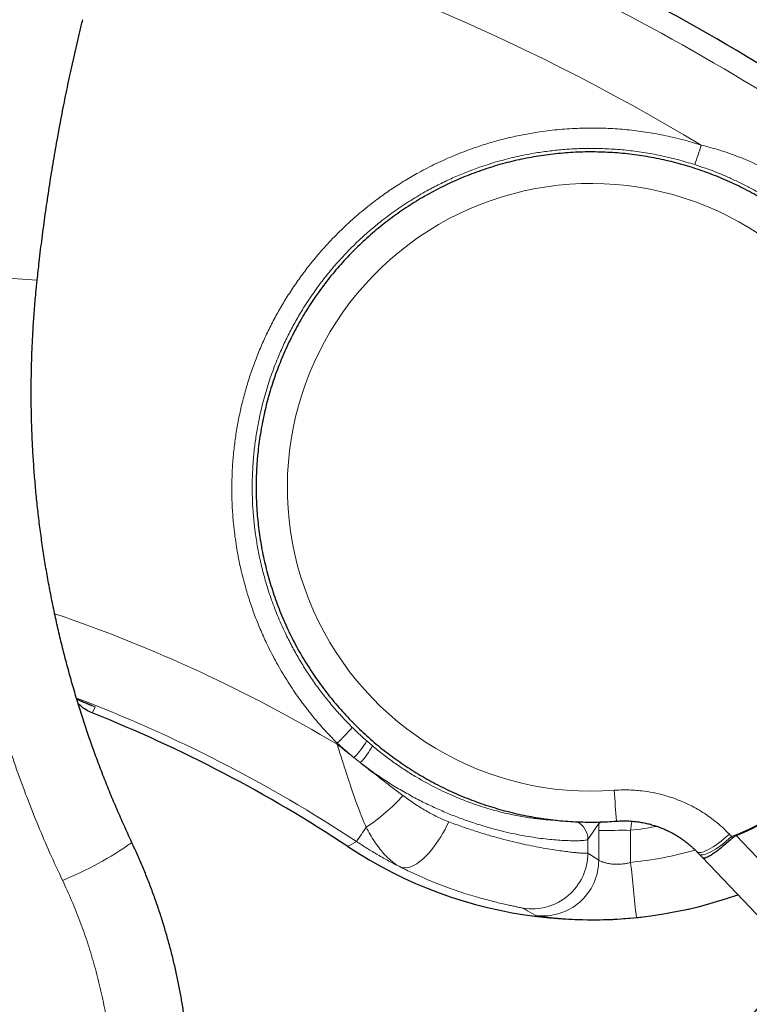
# Model space of a CAD drawing. Header units: millimetres. Extents: x 8 to 1352, y 12 to 1248.
# Tile 13 of 119: x 592 to 610, y 179 to 204. Entities that reach past the tile are written whole.
import ezdxf

# ---------------------------------------------------------------- set-up
doc = ezdxf.new("R2010")
doc.units = ezdxf.units.MM

msp = doc.modelspace()

# ---------------------------------------------------------------- linework, layer by layer
at = {"color": 252, "linetype": 'Continuous', "lineweight": 0}
for p, q in [((593.677, 186.601), (593.595, 186.639)), ((593.604, 186.454), (593.677, 186.601)), ((599.741, 185.695), (599.74, 185.667)), ((600.618, 185.633), (600.48, 185.752)), ((600.161, 185.334), (600.32, 185.208)), ((606.289, 183.721), (606.29, 183.68)), ((606.019, 183.286), (606.29, 183.68)), ((606.29, 183.68), (606.29, 183.506)), ((606.29, 183.506), (606.29, 182.766)), ((607.09, 182.709), (607.09, 183.513)), ((600.011, 183.104), (600.222, 183.231)), ((606.019, 182.943), (606.019, 183.286)), ((609.735, 183.383), (611.314, 181.724)), ((606.29, 182.766), (606.019, 182.943))]:
    msp.add_line(p, q, dxfattribs=at)
at = {"color": 7, "linetype": 'Continuous', "lineweight": 30}
for p, q in [((593.604, 186.454), (593.604, 186.454)), ((608.743, 182.981), (608.8, 182.922)), ((608.89, 182.829), (610.59, 181.043))]:
    msp.add_line(p, q, dxfattribs=at)
at = {"color": 252, "linetype": 'Continuous', "lineweight": 0, "flags": 128}
for points in [[(602.535, 183.727), (602.49, 183.631), (602.442, 183.536), (602.39, 183.442), (602.337, 183.352), (602.281, 183.264), (602.223, 183.179), (602.164, 183.098), (602.103, 183.022), (602.041, 182.951), (601.979, 182.884), (601.917, 182.823), (601.855, 182.768), (601.793, 182.72), (601.732, 182.677), (601.673, 182.642), (601.615, 182.614), (601.559, 182.592), (601.505, 182.578), (601.454, 182.572), (601.406, 182.572), (601.361, 182.58), (601.319, 182.596)], [(609.562, 183.418), (609.494, 183.357), (609.425, 183.298), (609.356, 183.243), (609.289, 183.192), (609.222, 183.144), (609.158, 183.102), (609.097, 183.064), (609.039, 183.032), (608.984, 183.005), (608.934, 182.984), (608.888, 182.969), (608.847, 182.96), (608.811, 182.957), (608.781, 182.96), (608.757, 182.97), (608.743, 182.981)], [(609.62, 183.358), (609.552, 183.297), (609.483, 183.238), (609.414, 183.183), (609.346, 183.132), (609.28, 183.085), (609.216, 183.042), (609.154, 183.004), (609.096, 182.972), (609.041, 182.945), (608.991, 182.924), (608.945, 182.909), (608.904, 182.901), (608.868, 182.898), (608.838, 182.901), (608.814, 182.911), (608.8, 182.922)], [(609.562, 183.418), (609.57, 183.41), (609.577, 183.403), (609.584, 183.395), (609.591, 183.388), (609.599, 183.38), (609.606, 183.373), (609.613, 183.365), (609.62, 183.358)]]:
    msp.add_lwpolyline(points, dxfattribs=at)
at = {"color": 252, "linetype": 'Continuous', "lineweight": 0}
for centre, radius in [((655.051, 140.66), 57.981), ((655.051, 140.66), 56.981), ((655.051, 140.669), 55.981)]:
    msp.add_circle(centre, radius, dxfattribs=at)
at = {"color": 7, "linetype": 'Continuous', "lineweight": 30}
for centre, radius, start, end in [((580.576, 153.738), 57.288, 56.501, 74.9689), ((606.103, 192.107), 9.45, 292.6014, 334.566), ((580.576, 153.74), 35.213, 56.501, 68.2864), ((606.103, 192.308), 11.038, 236.5012, 289.4297)]:
    msp.add_arc(centre, radius, start, end, dxfattribs=at)
at = {"color": 252, "linetype": 'Continuous', "lineweight": 0}
for centre, radius, start, end in [((580.576, 153.544), 56.899, 56.5011, 75.8634), ((580.576, 153.527), 54.981, 59.0425, 75.7951), ((598.194, 203.958), 11.158, 340.2419, 342.8899), ((606.103, 192.103), 7.61, 352.8371, 274.3303), ((593.331, 221.734), 24.465, 262.8086, 267.4155), ((580.576, 153.531), 37.416, 59.1906, 71.143), ((606.103, 192.107), 9.429, 291.8992, 335.2681), ((580.576, 153.549), 35.595, 56.501, 69.2039), ((596.081, 189.535), 5.305, 313.6227, 319.5275), ((598.837, 186.676), 1.885, 314.5952, 330.6323), ((599.269, 186.261), 1.488, 314.933, 335.0201), ((847.74, 202.585), 241.739, 184.28704, 184.47051), ((597.966, 187.436), 4.587, 303.0476, 318.2511), ((605.519, 183.286), 0.5, 0.0228, 62.5668), ((589.993, 190.466), 12.529, 324.7281, 326.7211), ((606.908, 158.055), 25.458, 89.5912, 91.3915), ((606.103, 192.296), 8.838, 276.4111, 280.6953), ((589.643, 190.217), 8.584, 292.0254, 305.2648), ((606.103, 192.296), 9.638, 275.8772, 285.6623), ((604.619, 182.944), 1.4, 260.8647, 359.981), ((604.89, 182.767), 1.4, 262.7581, 359.9818), ((1000.19, 222.831), 395.142, 185.8278, 186.02903), ((606.103, 192.308), 11.038, 275.8772, 289.4297)]:
    msp.add_arc(centre, radius, start, end, dxfattribs=at)
at = {"color": 7, "linetype": 'Continuous', "lineweight": 30}
for points, knots in [([(592.229, 197.294), (592.245, 197.446), (592.283, 197.797), (592.351, 198.346), (592.431, 198.943), (592.518, 199.538), (592.612, 200.131), (592.714, 200.722), (592.822, 201.311), (592.938, 201.9), (593.061, 202.488), (593.192, 203.074), (593.294, 203.517), (593.356, 203.763), (593.369, 203.815)], [0, 0, 0, 0, 0.0690366, 0.1599373, 0.2508372, 0.3416474, 0.4323, 0.5227437, 0.6131354, 0.7036548, 0.7943226, 0.885075, 0.9758473, 1, 1, 1, 1]), ([(614.43, 191.065), (614.436, 191.111), (614.451, 191.238), (614.471, 191.449), (614.487, 191.696), (614.495, 191.944), (614.496, 192.191), (614.49, 192.439), (614.477, 192.686), (614.456, 192.933), (614.429, 193.179), (614.393, 193.424), (614.351, 193.668), (614.301, 193.911), (614.245, 194.152), (614.181, 194.392), (614.11, 194.629), (614.032, 194.864), (613.948, 195.097), (613.856, 195.327), (613.758, 195.554), (613.653, 195.779), (613.541, 196), (613.423, 196.218), (613.299, 196.432), (613.168, 196.642), (613.032, 196.849), (612.889, 197.051), (612.74, 197.249), (612.586, 197.443), (612.425, 197.632), (612.26, 197.816), (612.089, 197.995), (611.913, 198.169), (611.731, 198.338), (611.545, 198.501), (611.354, 198.659), (611.159, 198.811), (610.959, 198.957), (610.755, 199.098), (610.546, 199.232), (610.334, 199.36), (610.119, 199.481), (609.899, 199.597), (609.677, 199.705), (609.451, 199.808), (609.223, 199.903), (608.991, 199.992), (608.758, 200.073), (608.521, 200.148), (608.283, 200.216), (608.043, 200.277), (607.801, 200.331), (607.558, 200.377), (607.313, 200.416), (607.068, 200.449), (606.821, 200.473), (606.574, 200.491), (606.327, 200.501), (606.079, 200.504), (605.832, 200.5), (605.584, 200.488), (605.337, 200.469), (605.091, 200.443), (604.845, 200.409), (604.601, 200.369), (604.358, 200.321), (604.117, 200.266), (603.877, 200.204), (603.639, 200.134), (603.403, 200.058), (603.17, 199.975), (602.939, 199.885), (602.711, 199.788), (602.486, 199.685), (602.264, 199.575), (602.046, 199.458), (601.831, 199.335), (601.619, 199.206), (601.412, 199.071), (601.209, 198.929), (601.01, 198.782), (600.815, 198.629), (600.625, 198.47), (600.44, 198.306), (600.259, 198.136), (600.084, 197.961), (599.914, 197.781), (599.75, 197.595), (599.59, 197.406), (599.437, 197.211), (599.289, 197.012), (599.148, 196.809), (599.012, 196.602), (598.883, 196.391), (598.76, 196.176), (598.643, 195.957), (598.533, 195.735), (598.429, 195.511), (598.332, 195.283), (598.242, 195.052), (598.158, 194.819), (598.082, 194.583), (598.013, 194.345), (597.95, 194.106), (597.895, 193.864), (597.847, 193.621), (597.806, 193.377), (597.772, 193.132), (597.745, 192.885), (597.726, 192.638), (597.714, 192.391), (597.71, 192.143), (597.712, 191.896), (597.722, 191.648), (597.74, 191.401), (597.764, 191.155), (597.796, 190.909), (597.835, 190.665), (597.881, 190.421), (597.935, 190.179), (597.995, 189.939), (598.063, 189.701), (598.138, 189.465), (598.219, 189.231), (598.308, 189), (598.403, 188.771), (598.505, 188.545), (598.613, 188.322), (598.728, 188.103), (598.85, 187.887), (598.978, 187.675), (599.112, 187.467), (599.252, 187.263), (599.398, 187.062), (599.55, 186.867), (599.707, 186.676), (599.87, 186.489), (600.039, 186.308), (600.213, 186.132), (600.392, 185.96), (600.576, 185.794), (600.764, 185.634), (600.958, 185.479), (601.156, 185.331), (601.358, 185.188), (601.564, 185.051), (601.775, 184.92), (601.989, 184.795), (602.206, 184.677), (602.428, 184.565), (602.652, 184.46), (602.879, 184.361), (603.109, 184.27), (603.342, 184.185), (603.577, 184.107), (603.814, 184.036), (604.053, 183.972), (604.294, 183.915), (604.537, 183.865), (604.781, 183.822), (605.026, 183.787), (605.272, 183.759), (605.519, 183.738), (605.766, 183.724), (606.014, 183.718), (606.262, 183.719), (606.503, 183.727), (606.661, 183.738), (606.737, 183.743)], [0, 0, 0, 0, 0.003368, 0.009374, 0.015381, 0.021388, 0.027394, 0.033401, 0.039408, 0.045414, 0.051421, 0.057427, 0.063434, 0.069441, 0.075447, 0.081454, 0.087461, 0.093467, 0.099474, 0.105481, 0.111487, 0.117494, 0.1235, 0.129507, 0.135514, 0.14152, 0.147527, 0.153534, 0.15954, 0.165547, 0.171554, 0.17756, 0.183567, 0.189574, 0.19558, 0.201587, 0.207594, 0.2136, 0.219607, 0.225613, 0.23162, 0.237627, 0.243633, 0.24964, 0.255647, 0.261653, 0.26766, 0.273667, 0.279673, 0.28568, 0.291687, 0.297693, 0.3037, 0.309707, 0.315713, 0.32172, 0.327727, 0.333733, 0.33974, 0.345747, 0.351753, 0.35776, 0.363767, 0.369773, 0.37578, 0.381787, 0.387793, 0.3938, 0.399807, 0.405813, 0.41182, 0.417827, 0.423833, 0.42984, 0.435847, 0.441853, 0.44786, 0.453867, 0.459873, 0.46588, 0.471887, 0.477893, 0.4839, 0.489907, 0.495913, 0.50192, 0.507927, 0.513933, 0.51994, 0.525947, 0.531953, 0.53796, 0.543967, 0.549973, 0.55598, 0.561987, 0.567993, 0.574, 0.580006, 0.586013, 0.59202, 0.598026, 0.604033, 0.61004, 0.616046, 0.622053, 0.62806, 0.634066, 0.640073, 0.646079, 0.652086, 0.658093, 0.664099, 0.670106, 0.676113, 0.682119, 0.688126, 0.694132, 0.700139, 0.706146, 0.712152, 0.718159, 0.724166, 0.730172, 0.736179, 0.742186, 0.748192, 0.754199, 0.760205, 0.766212, 0.772219, 0.778225, 0.784232, 0.790239, 0.796245, 0.802252, 0.808259, 0.814265, 0.820272, 0.826279, 0.832285, 0.838292, 0.844299, 0.850305, 0.856312, 0.862318, 0.868325, 0.874332, 0.880338, 0.886345, 0.892352, 0.898358, 0.904365, 0.910372, 0.916378, 0.922385, 0.928392, 0.934398, 0.940405, 0.946412, 0.952418, 0.958425, 0.964432, 0.970438, 0.976445, 0.982452, 0.988458, 0.994465, 1, 1, 1, 1]), ([(610.69, 179.538), (610.634, 179.474), (610.432, 179.245), (610.092, 178.848), (609.67, 178.345), (609.253, 177.837), (608.843, 177.325), (608.437, 176.809), (608.038, 176.288), (607.644, 175.762), (607.257, 175.232), (606.875, 174.698), (606.499, 174.16), (606.129, 173.617), (605.766, 173.071), (605.408, 172.52), (605.057, 171.966), (604.711, 171.407), (604.372, 170.845), (604.04, 170.279), (603.713, 169.709), (603.393, 169.136), (603.079, 168.559), (602.772, 167.979), (602.471, 167.395), (602.177, 166.809), (601.89, 166.218), (601.608, 165.625), (601.334, 165.029), (601.066, 164.429), (600.805, 163.827), (600.551, 163.222), (600.303, 162.614), (600.062, 162.003), (599.828, 161.389), (599.601, 160.773), (599.38, 160.155), (599.167, 159.534), (598.961, 158.911), (598.761, 158.285), (598.568, 157.658), (598.383, 157.028), (598.204, 156.396), (598.033, 155.762), (597.868, 155.127), (597.711, 154.489), (597.561, 153.85), (597.417, 153.21), (597.281, 152.567), (597.153, 151.924), (597.031, 151.278), (596.916, 150.632), (596.809, 149.984), (596.709, 149.335), (596.616, 148.685), (596.531, 148.035), (596.452, 147.383), (596.381, 146.73), (596.317, 146.077), (596.261, 145.422), (596.212, 144.768), (596.17, 144.113), (596.135, 143.457), (596.108, 142.801), (596.087, 142.145), (596.075, 141.488), (596.069, 140.832), (596.071, 140.175), (596.08, 139.519), (596.097, 138.863), (596.121, 138.206), (596.152, 137.551), (596.19, 136.895), (596.236, 136.24), (596.289, 135.586), (596.349, 134.932), (596.416, 134.279), (596.491, 133.627), (596.573, 132.975), (596.662, 132.325), (596.759, 131.676), (596.863, 131.027), (596.974, 130.38), (597.092, 129.734), (597.217, 129.09), (597.35, 128.447), (597.489, 127.805), (597.636, 127.165), (597.79, 126.527), (597.951, 125.891), (598.119, 125.256), (598.294, 124.623), (598.476, 123.993), (598.665, 123.364), (598.862, 122.737), (599.065, 122.113), (599.275, 121.491), (599.492, 120.871), (599.715, 120.254), (599.946, 119.639), (600.184, 119.027), (600.428, 118.418), (600.679, 117.811), (600.937, 117.208), (601.201, 116.607), (601.473, 116.009), (601.75, 115.414), (602.035, 114.822), (602.326, 114.234), (602.623, 113.648), (602.928, 113.066), (603.238, 112.488), (603.555, 111.913), (603.878, 111.342), (604.208, 110.774), (604.544, 110.21), (604.886, 109.649), (605.234, 109.093), (605.589, 108.54), (605.95, 107.992), (606.317, 107.447), (606.689, 106.907), (607.068, 106.371), (607.453, 105.839), (607.844, 105.311), (608.24, 104.788), (608.643, 104.269), (609.051, 103.755), (609.464, 103.245), (609.884, 102.74), (610.309, 102.239), (610.739, 101.744), (611.175, 101.253), (611.617, 100.767), (612.064, 100.286), (612.516, 99.81), (612.973, 99.339), (613.436, 98.873), (613.904, 98.413), (614.377, 97.957), (614.855, 97.507), (615.338, 97.062), (615.826, 96.623), (616.319, 96.189), (616.816, 95.761), (617.318, 95.338), (617.825, 94.921), (618.337, 94.509), (618.853, 94.103), (619.374, 93.703), (619.899, 93.309), (620.428, 92.921), (620.962, 92.538), (621.5, 92.162), (622.042, 91.791), (622.588, 91.427), (623.138, 91.069), (623.692, 90.717), (624.25, 90.371), (624.812, 90.031), (625.377, 89.697), (625.947, 89.37), (626.519, 89.05), (627.096, 88.735), (627.676, 88.427), (628.259, 88.126), (628.846, 87.831), (629.435, 87.542), (630.028, 87.26), (630.624, 86.985), (631.224, 86.717), (631.826, 86.455), (632.431, 86.2), (633.038, 85.951), (633.649, 85.71), (634.262, 85.475), (634.878, 85.247), (635.496, 85.026), (636.116, 84.811), (636.739, 84.604), (637.365, 84.404), (637.992, 84.21), (638.622, 84.024), (639.253, 83.844), (639.887, 83.672), (640.522, 83.507), (641.159, 83.349), (641.798, 83.198), (642.439, 83.054), (643.081, 82.917), (643.725, 82.787), (644.37, 82.665), (645.016, 82.549), (645.664, 82.441), (646.312, 82.34), (646.962, 82.247), (647.613, 82.16), (648.265, 82.081), (648.917, 82.009), (649.571, 81.944), (650.225, 81.887), (650.879, 81.837), (651.535, 81.794), (652.19, 81.759), (652.846, 81.73), (653.502, 81.71), (654.159, 81.696), (654.815, 81.69), (655.472, 81.691), (656.128, 81.699), (656.785, 81.715), (657.441, 81.738), (658.097, 81.768), (658.752, 81.805), (659.407, 81.85), (660.062, 81.902), (660.716, 81.962), (661.369, 82.028), (662.021, 82.102), (662.673, 82.183), (663.323, 82.272), (663.973, 82.368), (664.621, 82.47), (665.269, 82.581), (665.915, 82.698), (666.559, 82.822), (667.202, 82.954), (667.844, 83.093), (668.484, 83.239), (669.123, 83.392), (669.759, 83.552), (670.394, 83.719), (671.027, 83.894), (671.658, 84.075), (672.287, 84.263), (672.914, 84.459), (673.539, 84.661), (674.161, 84.87), (674.781, 85.086), (675.399, 85.309), (676.014, 85.539), (676.626, 85.776), (677.236, 86.019), (677.843, 86.27), (678.447, 86.527), (679.048, 86.79), (679.646, 87.061), (680.242, 87.338), (680.834, 87.622), (681.423, 87.912), (682.008, 88.209), (682.59, 88.512), (683.169, 88.822), (683.745, 89.138), (684.317, 89.46), (684.885, 89.789), (685.449, 90.125), (686.01, 90.466), (686.567, 90.814), (687.12, 91.168), (687.669, 91.528), (688.214, 91.894), (688.755, 92.266), (689.292, 92.644), (689.824, 93.028), (690.353, 93.418), (690.876, 93.814), (691.396, 94.215), (691.911, 94.623), (692.421, 95.036), (692.926, 95.455), (693.427, 95.879), (693.924, 96.309), (694.415, 96.744), (694.902, 97.185), (695.383, 97.631), (695.86, 98.083), (696.331, 98.54), (696.798, 99.002), (697.259, 99.469), (697.715, 99.942), (698.166, 100.419), (698.611, 100.901), (699.051, 101.389), (699.486, 101.881), (699.915, 102.378), (700.338, 102.879), (700.756, 103.386), (701.168, 103.897), (701.575, 104.412), (701.975, 104.933), (702.37, 105.457), (702.759, 105.986), (703.143, 106.519), (703.52, 107.056), (703.891, 107.598), (704.256, 108.144), (704.615, 108.693), (704.968, 109.247), (705.315, 109.804), (705.655, 110.366), (705.989, 110.931), (706.317, 111.5), (706.639, 112.072), (706.954, 112.648), (707.263, 113.228), (707.565, 113.81), (707.861, 114.397), (708.15, 114.986), (708.432, 115.579), (708.708, 116.174), (708.978, 116.773), (709.24, 117.375), (709.496, 117.979), (709.746, 118.587), (709.988, 119.197), (710.224, 119.81), (710.452, 120.425), (710.674, 121.043), (710.889, 121.663), (711.097, 122.286), (711.299, 122.911), (711.493, 123.538), (711.68, 124.167), (711.86, 124.799), (712.033, 125.432), (712.2, 126.067), (712.359, 126.704), (712.51, 127.343), (712.655, 127.983), (712.793, 128.625), (712.923, 129.269), (713.047, 129.913), (713.163, 130.56), (713.272, 131.207), (713.374, 131.856), (713.468, 132.505), (713.555, 133.156), (713.635, 133.808), (713.708, 134.46), (713.774, 135.113), (713.832, 135.767), (713.883, 136.422), (713.926, 137.077), (713.963, 137.733), (713.992, 138.388), (714.014, 139.045), (714.028, 139.701), (714.035, 140.357), (714.035, 141.014), (714.028, 141.67), (714.013, 142.327), (713.991, 142.983), (713.961, 143.639), (713.925, 144.294), (713.881, 144.949), (713.829, 145.604), (713.771, 146.258), (713.705, 146.911), (713.632, 147.564), (713.551, 148.215), (713.464, 148.866), (713.369, 149.515), (713.267, 150.164), (713.158, 150.811), (713.041, 151.458), (712.917, 152.102), (712.787, 152.746), (712.649, 153.388), (712.504, 154.028), (712.351, 154.666), (712.192, 155.303), (712.025, 155.938), (711.852, 156.572), (711.671, 157.203), (711.484, 157.832), (711.289, 158.459), (711.088, 159.084), (710.879, 159.707), (710.664, 160.327), (710.442, 160.945), (710.213, 161.56), (709.977, 162.172), (709.734, 162.782), (709.485, 163.39), (709.228, 163.994), (708.965, 164.596), (708.696, 165.194), (708.419, 165.79), (708.136, 166.382), (707.847, 166.972), (707.551, 167.558), (707.248, 168.14), (706.939, 168.72), (706.624, 169.295), (706.302, 169.868), (705.974, 170.436), (705.639, 171.001), (705.299, 171.562), (704.952, 172.12), (704.598, 172.673), (704.239, 173.223), (703.874, 173.768), (703.502, 174.31), (703.125, 174.847), (702.741, 175.38), (702.352, 175.908), (701.957, 176.433), (701.556, 176.953), (701.149, 177.468), (700.737, 177.979), (700.319, 178.485), (699.895, 178.986), (699.466, 179.483), (699.031, 179.975), (698.59, 180.462), (698.145, 180.944), (697.694, 181.421), (697.238, 181.894), (696.776, 182.36), (696.309, 182.822), (695.838, 183.279), (695.361, 183.73), (694.879, 184.176), (694.392, 184.617), (693.901, 185.052), (693.404, 185.482), (692.903, 185.906), (692.397, 186.324), (691.887, 186.737), (691.372, 187.144), (690.852, 187.546), (690.328, 187.941), (689.8, 188.331), (689.267, 188.715), (688.73, 189.093), (688.189, 189.464), (687.644, 189.83), (687.094, 190.19), (686.541, 190.543), (685.984, 190.891), (685.423, 191.232), (684.858, 191.567), (684.29, 191.896), (683.718, 192.218), (683.142, 192.534), (682.563, 192.843), (681.981, 193.146), (681.395, 193.443), (680.806, 193.733), (680.214, 194.016), (679.618, 194.293), (679.02, 194.563), (678.419, 194.826), (677.814, 195.083), (677.207, 195.333), (676.597, 195.576), (675.985, 195.813), (675.37, 196.042), (674.752, 196.265), (674.132, 196.481), (673.51, 196.69), (672.885, 196.892), (672.258, 197.087), (671.629, 197.275), (670.998, 197.456), (670.365, 197.63), (669.73, 197.796), (669.093, 197.956), (668.454, 198.109), (667.814, 198.255), (667.172, 198.393), (666.529, 198.524), (665.884, 198.649), (665.238, 198.766), (664.591, 198.875), (663.943, 198.978), (663.293, 199.073), (662.642, 199.161), (661.991, 199.242), (661.338, 199.316), (660.685, 199.382), (660.031, 199.441), (659.377, 199.493), (658.722, 199.537), (658.066, 199.575), (657.41, 199.605), (656.754, 199.627), (656.098, 199.642), (655.441, 199.65), (654.785, 199.651), (654.128, 199.644), (653.472, 199.631), (652.816, 199.609), (652.16, 199.581), (651.504, 199.545), (650.849, 199.502), (650.194, 199.451), (649.54, 199.394), (648.887, 199.329), (648.234, 199.256), (647.583, 199.177), (646.932, 199.09), (646.282, 198.996), (645.633, 198.895), (644.986, 198.786), (644.34, 198.671), (643.695, 198.548), (643.051, 198.418), (642.409, 198.281), (641.768, 198.136), (641.13, 197.985), (640.492, 197.826), (639.857, 197.661), (639.224, 197.488), (638.592, 197.308), (637.963, 197.122), (637.335, 196.928), (636.71, 196.727), (636.087, 196.52), (635.467, 196.305), (634.849, 196.084), (634.233, 195.855), (633.62, 195.62), (633.01, 195.378), (632.402, 195.13), (631.797, 194.874), (631.196, 194.612), (630.597, 194.343), (630.001, 194.067), (629.408, 193.785), (628.818, 193.497), (628.232, 193.201), (627.649, 192.899), (627.069, 192.591), (626.493, 192.277), (625.92, 191.955), (625.351, 191.628), (624.786, 191.294), (624.224, 190.954), (623.666, 190.608), (623.112, 190.256), (622.562, 189.897), (622.016, 189.532), (621.474, 189.161), (620.937, 188.785), (620.403, 188.402), (619.874, 188.013), (619.349, 187.619), (618.865, 187.247), (618.557, 187.004), (618.421, 186.896)], [0, 0, 0, 0, 0.000713, 0.002538, 0.004362, 0.006186, 0.00801, 0.009835, 0.011659, 0.013483, 0.015307, 0.017131, 0.018956, 0.02078, 0.022604, 0.024428, 0.026252, 0.028077, 0.029901, 0.031725, 0.033549, 0.035373, 0.037198, 0.039022, 0.040846, 0.04267, 0.044495, 0.046319, 0.048143, 0.049967, 0.051791, 0.053616, 0.05544, 0.057264, 0.059088, 0.060912, 0.062737, 0.064561, 0.066385, 0.068209, 0.070033, 0.071858, 0.073682, 0.075506, 0.07733, 0.079155, 0.080979, 0.082803, 0.084627, 0.086451, 0.088276, 0.0901, 0.091924, 0.093748, 0.095572, 0.097397, 0.099221, 0.101045, 0.102869, 0.104693, 0.106518, 0.108342, 0.110166, 0.11199, 0.113815, 0.115639, 0.117463, 0.119287, 0.121111, 0.122936, 0.12476, 0.126584, 0.128408, 0.130232, 0.132057, 0.133881, 0.135705, 0.137529, 0.139353, 0.141178, 0.143002, 0.144826, 0.14665, 0.148475, 0.150299, 0.152123, 0.153947, 0.155771, 0.157596, 0.15942, 0.161244, 0.163068, 0.164892, 0.166717, 0.168541, 0.170365, 0.172189, 0.174013, 0.175838, 0.177662, 0.179486, 0.18131, 0.183135, 0.184959, 0.186783, 0.188607, 0.190431, 0.192256, 0.19408, 0.195904, 0.197728, 0.199552, 0.201377, 0.203201, 0.205025, 0.206849, 0.208673, 0.210498, 0.212322, 0.214146, 0.21597, 0.217795, 0.219619, 0.221443, 0.223267, 0.225091, 0.226916, 0.22874, 0.230564, 0.232388, 0.234212, 0.236037, 0.237861, 0.239685, 0.241509, 0.243333, 0.245158, 0.246982, 0.248806, 0.25063, 0.252455, 0.254279, 0.256103, 0.257927, 0.259751, 0.261576, 0.2634, 0.265224, 0.267048, 0.268872, 0.270697, 0.272521, 0.274345, 0.276169, 0.277993, 0.279818, 0.281642, 0.283466, 0.28529, 0.287115, 0.288939, 0.290763, 0.292587, 0.294411, 0.296236, 0.29806, 0.299884, 0.301708, 0.303532, 0.305357, 0.307181, 0.309005, 0.310829, 0.312653, 0.314478, 0.316302, 0.318126, 0.31995, 0.321775, 0.323599, 0.325423, 0.327247, 0.329071, 0.330896, 0.33272, 0.334544, 0.336368, 0.338192, 0.340017, 0.341841, 0.343665, 0.345489, 0.347314, 0.349138, 0.350962, 0.352786, 0.35461, 0.356435, 0.358259, 0.360083, 0.361907, 0.363731, 0.365556, 0.36738, 0.369204, 0.371028, 0.372852, 0.374677, 0.376501, 0.378325, 0.380149, 0.381974, 0.383798, 0.385622, 0.387446, 0.38927, 0.391095, 0.392919, 0.394743, 0.396567, 0.398391, 0.400216, 0.40204, 0.403864, 0.405688, 0.407513, 0.409337, 0.411161, 0.412985, 0.414809, 0.416634, 0.418458, 0.420282, 0.422106, 0.42393, 0.425755, 0.427579, 0.429403, 0.431227, 0.433051, 0.434876, 0.4367, 0.438524, 0.440348, 0.442173, 0.443997, 0.445821, 0.447645, 0.449469, 0.451294, 0.453118, 0.454942, 0.456766, 0.45859, 0.460415, 0.462239, 0.464063, 0.465887, 0.467712, 0.469536, 0.47136, 0.473184, 0.475008, 0.476833, 0.478657, 0.480481, 0.482305, 0.484129, 0.485954, 0.487778, 0.489602, 0.491426, 0.49325, 0.495075, 0.496899, 0.498723, 0.500547, 0.502372, 0.504196, 0.50602, 0.507844, 0.509668, 0.511493, 0.513317, 0.515141, 0.516965, 0.518789, 0.520614, 0.522438, 0.524262, 0.526086, 0.52791, 0.529735, 0.531559, 0.533383, 0.535207, 0.537032, 0.538856, 0.54068, 0.542504, 0.544328, 0.546153, 0.547977, 0.549801, 0.551625, 0.553449, 0.555274, 0.557098, 0.558922, 0.560746, 0.56257, 0.564395, 0.566219, 0.568043, 0.569867, 0.571692, 0.573516, 0.57534, 0.577164, 0.578988, 0.580813, 0.582637, 0.584461, 0.586285, 0.588109, 0.589934, 0.591758, 0.593582, 0.595406, 0.59723, 0.599055, 0.600879, 0.602703, 0.604527, 0.606352, 0.608176, 0.61, 0.611824, 0.613648, 0.615473, 0.617297, 0.619121, 0.620945, 0.622769, 0.624594, 0.626418, 0.628242, 0.630066, 0.63189, 0.633715, 0.635539, 0.637363, 0.639187, 0.641012, 0.642836, 0.64466, 0.646484, 0.648308, 0.650133, 0.651957, 0.653781, 0.655605, 0.657429, 0.659254, 0.661078, 0.662902, 0.664726, 0.66655, 0.668375, 0.670199, 0.672023, 0.673847, 0.675672, 0.677496, 0.67932, 0.681144, 0.682968, 0.684793, 0.686617, 0.688441, 0.690265, 0.692089, 0.693914, 0.695738, 0.697562, 0.699386, 0.70121, 0.703035, 0.704859, 0.706683, 0.708507, 0.710332, 0.712156, 0.71398, 0.715804, 0.717628, 0.719453, 0.721277, 0.723101, 0.724925, 0.726749, 0.728574, 0.730398, 0.732222, 0.734046, 0.73587, 0.737695, 0.739519, 0.741343, 0.743167, 0.744992, 0.746816, 0.74864, 0.750464, 0.752288, 0.754113, 0.755937, 0.757761, 0.759585, 0.761409, 0.763234, 0.765058, 0.766882, 0.768706, 0.77053, 0.772355, 0.774179, 0.776003, 0.777827, 0.779652, 0.781476, 0.7833, 0.785124, 0.786948, 0.788773, 0.790597, 0.792421, 0.794245, 0.796069, 0.797894, 0.799718, 0.801542, 0.803366, 0.80519, 0.807015, 0.808839, 0.810663, 0.812487, 0.814312, 0.816136, 0.81796, 0.819784, 0.821608, 0.823433, 0.825257, 0.827081, 0.828905, 0.830729, 0.832554, 0.834378, 0.836202, 0.838026, 0.839851, 0.841675, 0.843499, 0.845323, 0.847147, 0.848972, 0.850796, 0.85262, 0.854444, 0.856268, 0.858093, 0.859917, 0.861741, 0.863565, 0.865389, 0.867214, 0.869038, 0.870862, 0.872686, 0.874511, 0.876335, 0.878159, 0.879983, 0.881807, 0.883632, 0.885456, 0.88728, 0.889104, 0.890928, 0.892753, 0.894577, 0.896401, 0.898225, 0.90005, 0.901874, 0.903698, 0.905522, 0.907346, 0.909171, 0.910995, 0.912819, 0.914643, 0.916467, 0.918292, 0.920116, 0.92194, 0.923764, 0.925588, 0.927413, 0.929237, 0.931061, 0.932885, 0.93471, 0.936534, 0.938358, 0.940182, 0.942006, 0.943831, 0.945655, 0.947479, 0.949303, 0.951127, 0.952952, 0.954776, 0.9566, 0.958424, 0.960249, 0.962073, 0.963897, 0.965721, 0.967545, 0.96937, 0.971194, 0.973018, 0.974842, 0.976666, 0.978491, 0.980315, 0.982139, 0.983963, 0.985787, 0.987612, 0.989436, 0.99126, 0.993084, 0.994909, 0.996733, 0.998557, 1, 1, 1, 1]), ([(594.6, 183.208), (594.588, 183.232), (594.514, 183.389), (594.382, 183.68), (594.206, 184.083), (594.037, 184.489), (593.874, 184.897), (593.718, 185.309), (593.569, 185.722), (593.428, 186.137), (593.293, 186.553), (593.166, 186.972), (593.045, 187.394), (592.931, 187.819), (592.823, 188.246), (592.723, 188.675), (592.63, 189.106), (592.544, 189.537), (592.466, 189.968), (592.395, 190.399), (592.331, 190.833), (592.274, 191.268), (592.224, 191.704), (592.182, 192.141), (592.147, 192.578), (592.119, 193.016), (592.098, 193.455), (592.084, 193.895), (592.078, 194.334), (592.079, 194.774), (592.088, 195.213), (592.104, 195.653), (592.127, 196.094), (592.157, 196.534), (592.191, 196.934), (592.218, 197.187), (592.229, 197.294)], [0, 0, 0, 0, 0.005632, 0.036002, 0.066415, 0.096851, 0.127291, 0.15771, 0.188087, 0.218405, 0.24868, 0.278937, 0.309287, 0.339715, 0.370188, 0.400673, 0.431127, 0.461513, 0.491797, 0.521991, 0.552262, 0.582628, 0.612967, 0.643292, 0.673617, 0.703953, 0.734312, 0.764707, 0.795138, 0.825481, 0.855843, 0.886273, 0.916746, 0.947235, 0.97771, 1, 1, 1, 1]), ([(593.221, 186.794), (593.222, 186.794), (593.249, 186.783), (593.297, 186.764), (593.363, 186.737), (593.421, 186.714), (593.472, 186.693), (593.513, 186.675), (593.546, 186.662), (593.569, 186.651), (593.585, 186.644), (593.595, 186.64), (593.596, 186.639), (593.597, 186.639)], [0, 0, 0, 0, 0.004064, 0.126872, 0.24756, 0.366133, 0.482536, 0.596603, 0.691686, 0.781941, 0.864805, 0.938011, 1, 1, 1, 1]), ([(593.604, 186.454), (593.553, 186.478), (593.451, 186.525), (593.332, 186.61), (593.272, 186.675), (593.25, 186.698)], [0, 0, 0, 0, 0.3890146, 0.7780294, 1, 1, 1, 1]), ([(606.737, 183.742), (606.753, 183.743), (606.812, 183.748), (606.914, 183.751), (607.043, 183.748), (607.173, 183.739), (607.301, 183.723), (607.428, 183.701), (607.554, 183.672), (607.679, 183.637), (607.802, 183.595), (607.923, 183.547), (608.042, 183.493), (608.157, 183.433), (608.269, 183.367), (608.377, 183.295), (608.482, 183.217), (608.583, 183.134), (608.671, 183.055), (608.722, 183.002), (608.743, 182.98)], [0, 0, 0, 0, 0.020891, 0.077929, 0.135044, 0.192211, 0.249407, 0.306591, 0.363881, 0.421652, 0.479856, 0.538435, 0.59732, 0.656438, 0.715709, 0.77521, 0.83547, 0.896154, 0.95736, 1, 1, 1, 1]), ([(609.643, 183.324), (609.603, 183.287), (609.521, 183.213), (609.402, 183.111), (609.289, 183.019), (609.185, 182.943), (609.093, 182.882), (609.015, 182.839), (608.952, 182.816), (608.911, 182.813), (608.896, 182.825), (608.89, 182.829)], [0, 0, 0, 0, 0.112682, 0.228644, 0.341322, 0.457243, 0.570421, 0.686822, 0.801096, 0.918607, 1, 1, 1, 1]), ([(609.643, 183.324), (609.657, 183.335), (609.685, 183.359), (609.718, 183.375), (609.735, 183.383)], [0, 0, 0, 0, 0.491168, 1, 1, 1, 1]), ([(596.073, 176.633), (596.073, 176.712), (596.072, 176.902), (596.063, 177.204), (596.047, 177.539), (596.023, 177.875), (595.992, 178.211), (595.953, 178.546), (595.907, 178.881), (595.855, 179.214), (595.795, 179.544), (595.728, 179.872), (595.654, 180.198), (595.573, 180.522), (595.485, 180.845), (595.39, 181.167), (595.287, 181.487), (595.178, 181.805), (595.062, 182.12), (594.938, 182.434), (594.808, 182.745), (594.695, 183.003), (594.622, 183.155), (594.598, 183.207)], [0, 0, 0, 0, 0.03483, 0.083973, 0.133354, 0.182913, 0.232592, 0.28233, 0.332055, 0.381695, 0.43119, 0.480481, 0.529447, 0.578661, 0.627993, 0.677397, 0.726865, 0.776392, 0.825968, 0.875587, 0.92524, 0.974919, 1, 1, 1, 1]), ([(608.8, 182.922), (608.802, 182.92), (608.826, 182.895), (608.856, 182.864), (608.883, 182.836), (608.89, 182.829)], [0, 0, 0, 0, 0.083251, 0.765788, 1, 1, 1, 1])]:
    msp.add_open_spline(points, degree=3, knots=knots, dxfattribs=at)
at = {"color": 252, "linetype": 'Continuous', "lineweight": 0}
for points, knots in [([(608.858, 200.675), (608.712, 200.72), (608.419, 200.808), (607.972, 200.913), (607.517, 200.997), (607.056, 201.057), (606.59, 201.094), (606.112, 201.106), (605.622, 201.092), (605.124, 201.051), (604.667, 200.987), (604.253, 200.908), (603.88, 200.821), (603.511, 200.717), (603.109, 200.586), (602.677, 200.421), (602.22, 200.216), (601.81, 200.005), (601.446, 199.794), (601.123, 199.589), (600.809, 199.369), (600.473, 199.112), (600.119, 198.814), (599.755, 198.47), (599.437, 198.135), (599.162, 197.815), (598.925, 197.514), (598.701, 197.203), (598.491, 196.885), (598.296, 196.56), (598.116, 196.231), (597.95, 195.893), (597.797, 195.546), (597.657, 195.19), (597.532, 194.827), (597.422, 194.456), (597.328, 194.085), (597.251, 193.714), (597.191, 193.344), (597.145, 192.97), (597.115, 192.592), (597.101, 192.21), (597.103, 191.826), (597.121, 191.439), (597.16, 191.016), (597.224, 190.558), (597.321, 190.068), (597.436, 189.621), (597.56, 189.218), (597.688, 188.858), (597.832, 188.503), (598.007, 188.118), (598.219, 187.708), (598.473, 187.277), (598.728, 186.894), (598.979, 186.556), (599.219, 186.259), (599.472, 185.97), (599.651, 185.787), (599.741, 185.695)], [0, 0, 0, 0, 0.019086, 0.038185, 0.057271, 0.076704, 0.096151, 0.115584, 0.13638, 0.157191, 0.177986, 0.19388, 0.209781, 0.225675, 0.241745, 0.262527, 0.283325, 0.304108, 0.31999, 0.33588, 0.351763, 0.36782, 0.388631, 0.409457, 0.430267, 0.446172, 0.462083, 0.477987, 0.494067, 0.509652, 0.525244, 0.540829, 0.556663, 0.572496, 0.588559, 0.604622, 0.620759, 0.636319, 0.651946, 0.667573, 0.683423, 0.699274, 0.715353, 0.731433, 0.747586, 0.768408, 0.789246, 0.810069, 0.825981, 0.8419, 0.857812, 0.873899, 0.894683, 0.915483, 0.936266, 0.952153, 0.968048, 0.983935, 1, 1, 1, 1]), ([(600.117, 186.092), (600.034, 186.176), (599.87, 186.343), (599.637, 186.607), (599.412, 186.882), (599.199, 187.167), (598.996, 187.463), (598.805, 187.77), (598.625, 188.086), (598.444, 188.442), (598.264, 188.839), (598.095, 189.279), (597.961, 189.693), (597.858, 190.076), (597.779, 190.428), (597.715, 190.784), (597.666, 191.139), (597.633, 191.494), (597.615, 191.846), (597.611, 192.201), (597.623, 192.557), (597.649, 192.917), (597.691, 193.276), (597.749, 193.636), (597.83, 194.028), (597.939, 194.451), (598.082, 194.901), (598.237, 195.308), (598.396, 195.673), (598.555, 195.997), (598.728, 196.316), (598.933, 196.658), (599.176, 197.021), (599.459, 197.397), (599.74, 197.729), (600.01, 198.02), (600.267, 198.273), (600.535, 198.516), (600.841, 198.77), (601.19, 199.032), (601.581, 199.294), (601.955, 199.514), (602.307, 199.699), (602.632, 199.853), (602.965, 199.994), (603.339, 200.133), (603.754, 200.265), (604.211, 200.383), (604.638, 200.468), (605.031, 200.526), (605.39, 200.564), (605.751, 200.587), (606.137, 200.595), (606.547, 200.583), (606.979, 200.55), (607.412, 200.494), (607.843, 200.415), (608.273, 200.314), (608.555, 200.229), (608.695, 200.186)], [0, 0, 0, 0, 0.015503, 0.031074, 0.046644, 0.062439, 0.078234, 0.094259, 0.110284, 0.126382, 0.147214, 0.168061, 0.188892, 0.204812, 0.220739, 0.236658, 0.252753, 0.268338, 0.283929, 0.299514, 0.315348, 0.331182, 0.347247, 0.363311, 0.37945, 0.400297, 0.42116, 0.442007, 0.457943, 0.473885, 0.489821, 0.505934, 0.526717, 0.547516, 0.568298, 0.584183, 0.600075, 0.61596, 0.632021, 0.652794, 0.673583, 0.694357, 0.710233, 0.726117, 0.741993, 0.758044, 0.778851, 0.799675, 0.820482, 0.836384, 0.852293, 0.868195, 0.884273, 0.903383, 0.922506, 0.941617, 0.961073, 0.980543, 1, 1, 1, 1]), ([(611.129, 199.688), (611.059, 199.734), (610.919, 199.824), (610.702, 199.951), (610.481, 200.071), (610.255, 200.183), (610.024, 200.288), (609.787, 200.385), (609.547, 200.474), (609.239, 200.576), (609.007, 200.636), (608.858, 200.675)], [0, 0, 0, 0, 0.100478, 0.201283, 0.302087, 0.403217, 0.505792, 0.608499, 0.711599, 0.814829, 1, 1, 1, 1]), ([(608.695, 200.186), (608.786, 200.156), (608.969, 200.095), (609.238, 199.993), (609.505, 199.882), (609.769, 199.761), (610.03, 199.63), (610.288, 199.49), (610.542, 199.341), (610.707, 199.234), (610.79, 199.18)], [0, 0, 0, 0, 0.123529, 0.247059, 0.3711704, 0.4952819, 0.6211529, 0.7470237, 0.8735119, 1, 1, 1, 1]), ([(590.269, 197.462), (590.243, 197.2), (590.19, 196.676), (590.14, 195.888), (590.11, 195.099), (590.102, 194.308), (590.117, 193.515), (590.154, 192.724), (590.212, 191.939), (590.294, 191.144), (590.4, 190.337), (590.533, 189.516), (590.69, 188.7), (590.864, 187.918), (591.053, 187.168), (591.253, 186.452), (591.473, 185.741), (591.712, 185.034), (591.97, 184.33), (592.249, 183.631), (592.544, 182.94), (592.757, 182.486), (592.863, 182.259)], [0, 0, 0, 0, 0.050497, 0.101014, 0.151531, 0.202028, 0.252937, 0.303845, 0.353951, 0.404057, 0.457222, 0.510411, 0.5636, 0.616765, 0.664393, 0.712036, 0.75968, 0.807307, 0.855472, 0.903654, 0.951835, 1, 1, 1, 1]), ([(593.677, 186.601), (593.676, 186.603), (593.672, 186.606), (593.643, 186.62), (593.597, 186.64), (593.532, 186.668), (593.452, 186.701), (593.356, 186.741), (593.278, 186.772), (593.229, 186.791), (593.221, 186.794)], [0, 0, 0, 0, 0.139409, 0.279363, 0.41937, 0.558853, 0.696716, 0.834972, 0.973287, 1, 1, 1, 1]), ([(600.48, 185.752), (600.448, 185.78), (600.324, 185.89), (600.205, 186.006), (600.117, 186.092)], [0, 0, 0, 0, 0.260474, 1, 1, 1, 1]), ([(599.741, 185.695), (599.843, 185.604), (599.98, 185.481), (600.123, 185.364), (600.161, 185.334)], [0, 0, 0, 0, 0.739101, 1, 1, 1, 1]), ([(599.74, 185.667), (599.742, 185.662), (599.763, 185.596), (599.803, 185.469), (599.861, 185.287), (599.919, 185.106), (599.99, 184.885), (600.065, 184.659), (600.143, 184.43), (600.209, 184.243), (600.273, 184.068), (600.336, 183.904), (600.401, 183.744), (600.445, 183.643), (600.468, 183.592)], [0, 0, 0, 0, 0.006795, 0.088501, 0.170355, 0.252656, 0.335109, 0.474089, 0.567985, 0.662121, 0.746109, 0.830281, 0.915036, 1, 1, 1, 1]), ([(600.161, 185.334), (600.064, 185.411), (599.934, 185.514), (599.798, 185.622), (599.754, 185.656), (599.745, 185.664), (599.74, 185.667)], [0, 0, 0, 0, 0.690989, 0.929454, 0.96878, 1, 1, 1, 1]), ([(605.23, 183.765), (605.23, 183.765), (605.2, 183.765), (605.125, 183.769), (605.006, 183.776), (604.869, 183.788), (604.717, 183.805), (604.55, 183.827), (604.373, 183.856), (604.187, 183.891), (603.995, 183.932), (603.79, 183.982), (603.575, 184.041), (603.348, 184.11), (603.12, 184.187), (602.894, 184.273), (602.669, 184.365), (602.439, 184.467), (602.205, 184.58), (601.968, 184.705), (601.715, 184.849), (601.447, 185.015), (601.166, 185.206), (600.888, 185.411), (600.708, 185.559), (600.618, 185.633)], [0, 0, 0, 0, 0.000207, 0.045178, 0.09018, 0.135149, 0.181367, 0.227622, 0.273838, 0.317412, 0.36102, 0.404591, 0.449518, 0.494484, 0.539409, 0.580849, 0.622322, 0.663763, 0.706427, 0.749126, 0.791793, 0.843421, 0.895052, 0.947525, 1, 1, 1, 1]), ([(600.32, 185.208), (600.423, 185.129), (600.63, 184.973), (600.951, 184.756), (601.276, 184.553), (601.603, 184.368), (601.929, 184.199), (602.253, 184.048), (602.575, 183.91), (602.893, 183.788), (603.208, 183.68), (603.52, 183.585), (603.825, 183.503), (604.118, 183.435), (604.395, 183.38), (604.655, 183.336), (604.898, 183.303), (605.12, 183.279), (605.321, 183.263), (605.499, 183.254), (605.651, 183.251), (605.778, 183.252), (605.879, 183.256), (605.954, 183.264), (606.004, 183.274), (606.014, 183.282), (606.019, 183.286)], [0, 0, 0, 0, 0.041085, 0.082246, 0.123399, 0.164473, 0.204465, 0.244586, 0.284746, 0.324857, 0.364841, 0.406628, 0.448566, 0.490557, 0.5325, 0.574292, 0.61675, 0.659356, 0.702015, 0.744626, 0.787089, 0.829574, 0.872204, 0.914884, 0.957514, 1, 1, 1, 1]), ([(601.388, 184.382), (601.3, 184.448), (601.122, 184.581), (600.855, 184.787), (600.588, 184.996), (600.409, 185.137), (600.32, 185.208)], [0, 0, 0, 0, 0.24911, 0.498596, 0.749135, 1, 1, 1, 1]), ([(606.678, 184.515), (606.735, 184.518), (606.849, 184.525), (607.021, 184.526), (607.194, 184.518), (607.405, 184.499), (607.653, 184.461), (607.937, 184.393), (608.217, 184.302), (608.464, 184.199), (608.676, 184.093), (608.857, 183.988), (609.033, 183.873), (609.211, 183.74), (609.39, 183.59), (609.505, 183.475), (609.562, 183.418)], [0, 0, 0, 0, 0.053104, 0.1063401, 0.1599784, 0.2137519, 0.3034874, 0.3938519, 0.4861751, 0.5791632, 0.6447463, 0.7105582, 0.7770642, 0.8438015, 0.9217208, 1, 1, 1, 1]), ([(602.535, 183.727), (602.486, 183.746), (602.389, 183.785), (602.196, 183.875), (601.955, 184.004), (601.669, 184.181), (601.482, 184.315), (601.388, 184.382)], [0, 0, 0, 0, 0.122734, 0.245477, 0.493021, 0.745846, 1, 1, 1, 1]), ([(606.019, 182.943), (606.014, 182.942), (606.004, 182.938), (605.954, 182.938), (605.88, 182.941), (605.779, 182.948), (605.653, 182.96), (605.501, 182.978), (605.325, 183.001), (605.127, 183.03), (604.906, 183.067), (604.667, 183.112), (604.409, 183.166), (604.134, 183.23), (603.843, 183.303), (603.539, 183.388), (603.219, 183.486), (602.884, 183.597), (602.651, 183.683), (602.535, 183.727)], [0, 0, 0, 0, 0.0589193, 0.1180397, 0.1772292, 0.2363509, 0.2952712, 0.3538888, 0.4127048, 0.4715878, 0.5304028, 0.5890196, 0.6469357, 0.7050433, 0.7632169, 0.8213263, 0.879244, 0.9396216, 1, 1, 1, 1]), ([(606.29, 183.68), (606.294, 183.685), (606.3, 183.696), (606.329, 183.709), (606.357, 183.721), (606.365, 183.724)], [0, 0, 0, 0, 0.410986, 0.833678, 1, 1, 1, 1]), ([(607.09, 183.513), (607.095, 183.556), (607.104, 183.634), (607.115, 183.708), (607.12, 183.742)], [0, 0, 0, 0, 0.552642, 1, 1, 1, 1]), ([(600.468, 183.592), (600.501, 183.529), (600.567, 183.405), (600.675, 183.232), (600.789, 183.071), (600.9, 182.936), (601.006, 182.825), (601.107, 182.735), (601.211, 182.657), (601.283, 182.616), (601.319, 182.596)], [0, 0, 0, 0, 0.137569, 0.2757839, 0.4161939, 0.5574494, 0.6667477, 0.7765332, 0.8879558, 1, 1, 1, 1]), ([(600.222, 183.231), (600.311, 183.174), (600.488, 183.059), (600.76, 182.897), (601.036, 182.741), (601.225, 182.644), (601.319, 182.596)], [0, 0, 0, 0, 0.24944, 0.499104, 0.749439, 1, 1, 1, 1]), ([(609.62, 183.358), (609.624, 183.352), (609.632, 183.341), (609.639, 183.329), (609.643, 183.324)], [0, 0, 0, 0, 0.512207, 1, 1, 1, 1]), ([(607.09, 182.709), (607.063, 182.702), (607.008, 182.687), (606.91, 182.67), (606.796, 182.66), (606.675, 182.662), (606.565, 182.675), (606.47, 182.695), (606.393, 182.718), (606.337, 182.74), (606.299, 182.757), (606.293, 182.763), (606.29, 182.766)], [0, 0, 0, 0, 0.067359, 0.134707, 0.241991, 0.349324, 0.457972, 0.56669, 0.675381, 0.784064, 0.892049, 1, 1, 1, 1]), ([(601.319, 182.596), (601.421, 182.545), (601.625, 182.444), (601.919, 182.313), (602.199, 182.196), (602.465, 182.095), (602.722, 182.003), (602.968, 181.922), (603.197, 181.852), (603.409, 181.793), (603.602, 181.742), (603.778, 181.699), (603.936, 181.662), (604.071, 181.633), (604.183, 181.609), (604.272, 181.59), (604.338, 181.576), (604.383, 181.566), (604.392, 181.563), (604.397, 181.561)], [0, 0, 0, 0, 0.065551, 0.131098, 0.191318, 0.251736, 0.312203, 0.372585, 0.432773, 0.490295, 0.548042, 0.605847, 0.663557, 0.721047, 0.776683, 0.832566, 0.888522, 0.944383, 1, 1, 1, 1]), ([(592.863, 182.259), (592.94, 182.091), (593.096, 181.754), (593.302, 181.237), (593.488, 180.713), (593.653, 180.176), (593.797, 179.628), (593.918, 179.067), (594.014, 178.503), (594.076, 178.012), (594.114, 177.598), (594.137, 177.26), (594.151, 176.922), (594.153, 176.697), (594.154, 176.584)], [0, 0, 0, 0, 0.094758, 0.189598, 0.284439, 0.379196, 0.47676, 0.574415, 0.672071, 0.769634, 0.82715, 0.884666, 0.942333, 1, 1, 1, 1]), ([(604.397, 181.561), (604.416, 181.55), (604.511, 181.493), (604.617, 181.432), (604.703, 181.383), (604.714, 181.378)], [0, 0, 0, 0, 0.180278, 0.901391, 1, 1, 1, 1]), ([(604.714, 181.378), (604.716, 181.377), (604.722, 181.375), (604.753, 181.369), (604.801, 181.362), (604.867, 181.353), (604.949, 181.342), (605.047, 181.331), (605.16, 181.319), (605.289, 181.307), (605.431, 181.296), (605.586, 181.287), (605.754, 181.279), (605.931, 181.274), (606.117, 181.272), (606.31, 181.273), (606.511, 181.278), (606.732, 181.288), (606.974, 181.304), (607.147, 181.32), (607.233, 181.329)], [0, 0, 0, 0, 0.049546, 0.100256, 0.15097, 0.202871, 0.254136, 0.305827, 0.3588, 0.412186, 0.466189, 0.520578, 0.576124, 0.632045, 0.687765, 0.743831, 0.800949, 0.858414, 0.928895, 1, 1, 1, 1])]:
    msp.add_open_spline(points, degree=3, knots=knots, dxfattribs=at)

doc.saveas('drawing.dxf')
